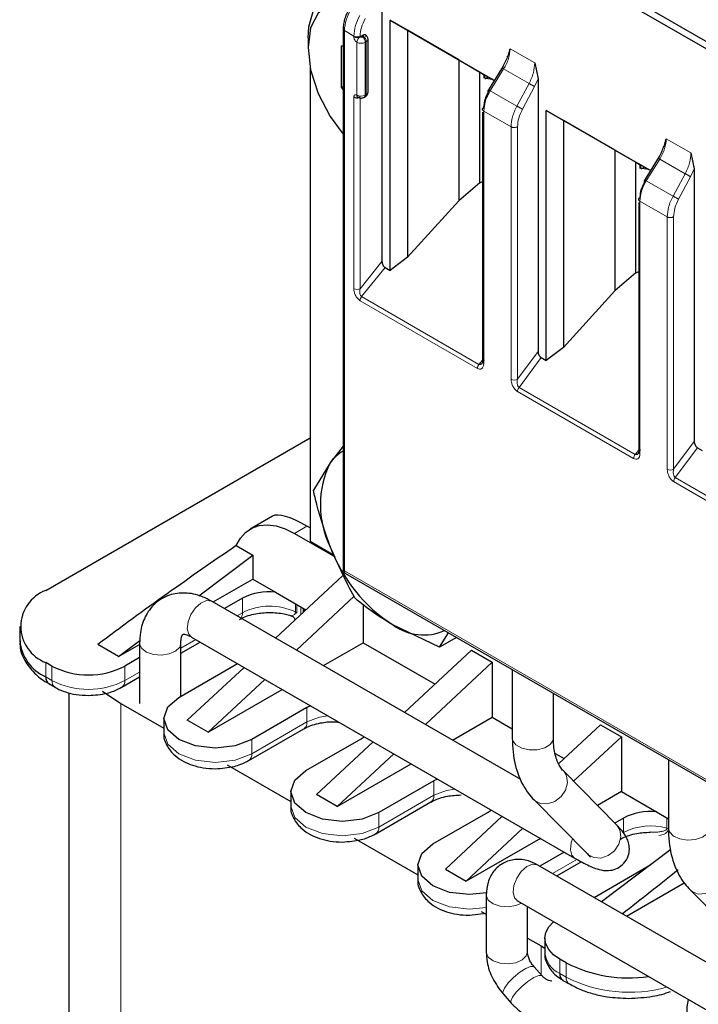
# Model space of a CAD drawing. Header units: millimetres. Extents: x 5 to 418, y 2 to 292.
# Tile 18 of 30: x 240 to 259, y 118 to 145. Entities that reach past the tile are written whole.
import ezdxf

# ---------------------------------------------------------------- set-up
doc = ezdxf.new("R2010")
doc.units = ezdxf.units.MM

msp = doc.modelspace()

# ---------------------------------------------------------------- linework, layer by layer
at = {"color": 7, "linetype": 'Continuous', "lineweight": 25}
for p, q in [((249.33, 150.017), (262.058, 142.67)), ((262.18, 142.398), (249.622, 149.648)), ((249.962, 146.009), (249.962, 138.58)), ((250.181, 145.14), (253.016, 143.503)), ((250.181, 138.341), (250.181, 145.14)), ((250.652, 144.868), (250.181, 145.14)), ((248.908, 144.908), (248.908, 130.219)), ((252.048, 144.061), (250.652, 144.868)), ((250.652, 144.868), (250.652, 138.697)), ((247.953, 144.663), (247.953, 144.402)), ((249.452, 144.737), (249.368, 144.688)), ((249.584, 143.186), (249.584, 144.623)), ((248.858, 144.445), (248.908, 144.45)), ((248.858, 144.445), (248.858, 143.314)), ((253.389, 144.161), (253.445, 144.368)), ((252.048, 144.061), (252.622, 143.73)), ((252.048, 144.061), (252.048, 140.23)), ((248.01, 143.859), (248.01, 130.978)), ((253.255, 143.89), (252.831, 143.205)), ((254.115, 143.982), (254.204, 143.55)), ((252.622, 143.73), (252.741, 143.661)), ((252.622, 140.723), (252.622, 143.73)), ((252.639, 143.72), (252.741, 143.661)), ((253.016, 143.503), (252.68, 143.697)), ((252.741, 143.564), (252.741, 143.661)), ((252.748, 143.658), (252.748, 143.568)), ((252.754, 143.557), (252.777, 143.558)), ((252.777, 143.558), (252.848, 143.599)), ((252.969, 143.53), (252.777, 143.558)), ((254.204, 143.55), (254.204, 136.134)), ((248.908, 143.342), (248.858, 143.314)), ((248.858, 143.314), (248.908, 143.252)), ((249.484, 143.049), (249.512, 143.066)), ((254.424, 142.69), (257.258, 141.054)), ((254.424, 135.891), (254.424, 142.69)), ((254.894, 142.419), (254.424, 142.69)), ((252.695, 142.64), (252.695, 135.854)), ((256.291, 141.612), (254.894, 142.419)), ((254.894, 142.419), (254.894, 136.248)), ((257.631, 141.712), (257.688, 141.919)), ((256.291, 141.612), (256.865, 141.281)), ((256.291, 141.612), (256.291, 137.781)), ((257.498, 141.441), (257.074, 140.756)), ((258.357, 141.533), (258.447, 141.101)), ((256.865, 141.281), (256.983, 141.212)), ((256.865, 138.274), (256.865, 141.281)), ((257.258, 141.054), (256.922, 141.248)), ((256.983, 141.114), (256.983, 141.212)), ((256.99, 141.208), (256.99, 141.118)), ((256.997, 141.107), (257.02, 141.109)), ((257.02, 141.109), (257.091, 141.15)), ((257.211, 141.081), (257.02, 141.109)), ((258.447, 141.101), (258.447, 133.685)), ((252.622, 140.723), (252.048, 140.23)), ((252.622, 140.723), (252.695, 140.756)), ((250.652, 138.697), (252.048, 140.23)), ((256.938, 140.19), (256.938, 133.405)), ((250.652, 138.697), (250.181, 138.341)), ((250.046, 138.418), (250.181, 138.341)), ((256.865, 138.274), (256.291, 137.781)), ((256.865, 138.274), (256.938, 138.306)), ((254.894, 136.248), (256.291, 137.781)), ((254.894, 136.248), (254.424, 135.891)), ((254.291, 135.968), (254.424, 135.891)), ((240.826, 129.638), (248.01, 133.786)), ((248.908, 133.561), (248.558, 133.111)), ((258.534, 133.518), (258.666, 133.442)), ((248.558, 133.111), (248.098, 132.362)), ((246.992, 131.66), (246.385, 131.309)), ((247.585, 131.19), (248.689, 130.553)), ((248.01, 131.337), (247.924, 131.386)), ((248.01, 130.978), (248.667, 130.598)), ((246.004, 130.857), (246.454, 130.597)), ((244.988, 129.49), (246.454, 130.597)), ((246.454, 130.597), (246.454, 129.949)), ((245.374, 129.325), (246.454, 129.949)), ((246.454, 129.949), (247.067, 129.595)), ((248.887, 130.037), (247.071, 128.345)), ((248.976, 130.097), (261.535, 122.847)), ((247.067, 129.595), (247.898, 129.115)), ((253.734, 124.499), (245.348, 129.34)), ((246.171, 129.426), (245.685, 129.145)), ((249.211, 129.485), (247.637, 128.019)), ((249.452, 129.253), (249.452, 128.218)), ((240.123, 128.659), (240.123, 128.267)), ((251.527, 128.096), (250.273, 128.692)), ((242.806, 127.842), (243.383, 128.278)), ((244.497, 127.932), (245.022, 128.235)), ((244.788, 128.37), (255.197, 122.361)), ((251.527, 128.096), (251.767, 128.486)), ((251.985, 128.36), (251.527, 128.096)), ((242.806, 127.842), (242.24, 128.169)), ((242.806, 127.842), (243.377, 128.172)), ((243.377, 128.202), (243.377, 126.568)), ((243.377, 128.202), (243.378, 128.182)), ((244.497, 126.761), (244.497, 128.202)), ((248.372, 127.594), (249.452, 128.218)), ((249.452, 128.218), (251.405, 127.091)), ((252.394, 128.012), (250.578, 126.321)), ((252.394, 128.012), (252.96, 127.685)), ((243.377, 127.813), (242.975, 127.581)), ((240.995, 127.581), (240.826, 127.679)), ((244.446, 126.732), (246.036, 127.65)), ((246.214, 127.547), (244.672, 126.111)), ((251.144, 125.994), (252.96, 127.685)), ((252.96, 127.685), (252.96, 126.193)), ((253.503, 127.484), (253.503, 125.623)), ((242.892, 127.006), (243.377, 127.286)), ((246.779, 127.221), (245.238, 125.785)), ((240.909, 127.104), (241.078, 127.006)), ((242.37, 126.901), (242.862, 126.568)), ((245.238, 125.785), (247.252, 126.948)), ((241.456, 126.857), (241.456, 98.871)), ((254.623, 125.623), (254.623, 126.837)), ((242.862, 126.568), (244.036, 125.891)), ((247.925, 126.454), (246.426, 125.589)), ((248.021, 126.503), (247.925, 126.454)), ((244.036, 126.16), (244.036, 125.768)), ((245.238, 125.785), (244.672, 126.111)), ((251.88, 125.57), (252.96, 126.193)), ((252.96, 126.193), (253.503, 125.88)), ((246.343, 125.014), (247.842, 125.879)), ((254.768, 124.932), (255.901, 125.987)), ((255.901, 125.987), (256.467, 125.661)), ((247.897, 124.74), (249.396, 125.605)), ((249.396, 125.605), (249.481, 125.661)), ((255.168, 124.451), (256.467, 125.661)), ((256.467, 125.661), (256.467, 124.168)), ((249.721, 125.522), (248.18, 124.087)), ((248.745, 123.76), (250.287, 125.196)), ((254.672, 125.204), (254.912, 125.066)), ((257.745, 125.035), (257.745, 123.174)), ((245.76, 124.896), (247.487, 123.899)), ((248.745, 123.76), (250.759, 124.923)), ((251.472, 124.511), (251.376, 124.462)), ((256.343, 123.26), (254.893, 124.73)), ((254.9, 124.723), (254.893, 124.73)), ((251.376, 124.462), (249.877, 123.597)), ((247.487, 124.168), (247.487, 123.776)), ((248.745, 123.76), (248.18, 124.087)), ((256.467, 124.168), (255.817, 123.793)), ((256.467, 124.168), (257.419, 123.619)), ((249.794, 123.022), (251.293, 123.887)), ((254.095, 123.944), (255.545, 122.474)), ((251.347, 122.748), (252.847, 123.613)), ((251.687, 122.062), (253.228, 123.498)), ((252.847, 123.613), (252.932, 123.669)), ((256.523, 123.45), (256.289, 123.315)), ((257.419, 123.619), (257.745, 123.43)), ((252.253, 121.735), (253.794, 123.171)), ((249.211, 122.904), (250.937, 121.907)), ((254.267, 122.898), (252.253, 121.735)), ((254.917, 122.523), (254.255, 122.141)), ((257.815, 122.594), (255.932, 121.172)), ((250.937, 122.176), (250.937, 121.784)), ((267.205, 114.665), (254.201, 122.172)), ((254.712, 121.877), (255.378, 122.261)), ((255.726, 121.291), (257.273, 122.184)), ((251.687, 122.062), (252.253, 121.735)), ((256.603, 120.785), (258.175, 121.693)), ((252.796, 121.36), (252.796, 119.809)), ((258.338, 121.495), (259.788, 120.025)), ((253.641, 121.202), (266.992, 113.495)), ((253.916, 119.809), (253.916, 121.043)), ((252.337, 120.807), (252.796, 120.864)), ((252.661, 120.912), (252.796, 120.834)), ((253.916, 120.187), (254.289, 119.972)), ((254.289, 119.972), (254.388, 119.916)), ((254.388, 120.184), (254.388, 119.792)), ((254.314, 119.157), (254.095, 119.407)), ((254.968, 119.515), (254.798, 119.613)), ((254.881, 119.038), (255.051, 118.94)), ((253.253, 118.668), (253.473, 118.418))]:
    msp.add_line(p, q, dxfattribs=at)
at = {"color": 7, "linetype": 'Continuous', "lineweight": 18}
for p, q in [((248.943, 130.17), (248.943, 144.859)), ((249.198, 144.712), (248.943, 144.859)), ((249.198, 144.688), (249.198, 144.712)), ((249.368, 144.688), (249.368, 144.712)), ((249.452, 144.705), (249.424, 144.688)), ((249.283, 143.104), (249.283, 144.541)), ((249.537, 144.558), (249.509, 144.541)), ((249.509, 143.104), (249.509, 144.541)), ((249.537, 143.12), (249.537, 144.558)), ((253.445, 144.368), (254.115, 143.982)), ((252.904, 143.225), (253.269, 143.817)), ((253.959, 143.419), (253.269, 143.817)), ((254.204, 143.55), (254.108, 143.338)), ((253.63, 142.806), (252.904, 143.225)), ((253.959, 143.419), (253.63, 142.806)), ((254.108, 143.338), (253.779, 142.725)), ((249.198, 137.842), (249.198, 143.055)), ((249.368, 137.842), (249.368, 143.03)), ((249.509, 143.104), (249.537, 143.12)), ((252.731, 142.672), (252.731, 135.808)), ((253.471, 142.244), (252.731, 142.672)), ((253.471, 135.38), (253.471, 142.244)), ((253.646, 135.383), (253.646, 142.247)), ((257.688, 141.919), (258.357, 141.533)), ((257.146, 140.776), (257.512, 141.368)), ((258.202, 140.969), (257.512, 141.368)), ((258.447, 141.101), (258.351, 140.888)), ((258.202, 140.969), (257.872, 140.357)), ((258.351, 140.888), (258.022, 140.276)), ((257.872, 140.357), (257.146, 140.776)), ((256.973, 140.223), (256.973, 133.359)), ((257.714, 139.795), (256.973, 140.223)), ((257.714, 132.931), (257.714, 139.795)), ((257.888, 132.934), (257.888, 139.798)), ((249.368, 137.842), (249.962, 138.58)), ((250.046, 138.418), (249.41, 137.627)), ((252.599, 135.786), (249.41, 137.627)), ((252.556, 135.676), (249.368, 137.517)), ((253.646, 135.383), (254.204, 136.134)), ((252.689, 135.89), (252.599, 135.786)), ((253.688, 135.157), (254.291, 135.968)), ((256.799, 133.227), (253.646, 135.047)), ((256.841, 133.337), (253.688, 135.157)), ((257.888, 132.934), (258.447, 133.685)), ((256.932, 133.441), (256.841, 133.337)), ((257.931, 132.708), (258.534, 133.518)), ((261.077, 130.757), (257.889, 132.598)), ((261.12, 130.867), (257.931, 132.708)), ((247.585, 131.19), (247.924, 131.386)), ((248.943, 130.17), (261.501, 122.92)), ((246.171, 129.034), (246.171, 129.426)), ((246.171, 129.034), (246.025, 128.949)), ((247.614, 129.05), (247.614, 129.279)), ((247.651, 129.257), (247.651, 129.019)), ((247.76, 128.987), (247.76, 129.195)), ((247.818, 129.161), (247.818, 129.041)), ((247.847, 129.145), (247.847, 129.068)), ((244.905, 128.303), (244.497, 128.067)), ((240.826, 127.287), (240.826, 127.679)), ((240.995, 127.189), (240.995, 127.581)), ((242.975, 127.189), (242.975, 127.581)), ((240.826, 127.287), (240.995, 127.189)), ((243.377, 127.421), (242.975, 127.189)), ((242.862, 126.568), (242.862, 96.912)), ((247.925, 126.454), (247.925, 126.062)), ((247.925, 126.062), (246.426, 125.197)), ((246.426, 125.197), (246.426, 125.589)), ((251.376, 124.462), (251.376, 124.07)), ((251.376, 124.07), (249.877, 123.205)), ((249.877, 123.205), (249.877, 123.597)), ((256.523, 123.45), (256.523, 123.058)), ((257.704, 123.176), (257.704, 123.454)), ((255.258, 122.327), (254.595, 121.945)), ((254.289, 119.972), (254.289, 119.186)), ((254.798, 119.221), (254.798, 119.613)), ((254.968, 119.123), (254.968, 119.515)), ((254.798, 119.221), (254.968, 119.123))]:
    msp.add_line(p, q, dxfattribs=at)
at = {"color": 7, "linetype": 'Continuous', "lineweight": 25, "flags": 128}
for points in [[(247.953, 144.663), (247.972, 144.964), (248.117, 145.479), (248.397, 145.85), (248.791, 146.047), (249.27, 146.057), (249.404, 146.029)], [(249.172, 145.627), (248.978, 145.652), (248.559, 145.583), (248.232, 145.336), (248.024, 144.931), (247.953, 144.402), (248.024, 143.79), (248.232, 143.146), (248.559, 142.522), (248.908, 142.048)], [(246.004, 130.857), (246.114, 131.058), (246.257, 131.218), (246.429, 131.333), (246.628, 131.401), (246.848, 131.421), (247.084, 131.392), (247.331, 131.315), (247.585, 131.19)], [(246.426, 125.589), (245.972, 125.414), (245.436, 125.352), (244.9, 125.414), (244.446, 125.589), (244.143, 125.851), (244.036, 126.16), (244.143, 126.47), (244.446, 126.732)], [(249.877, 123.597), (249.422, 123.422), (248.887, 123.36), (248.351, 123.422), (247.897, 123.597), (247.593, 123.859), (247.487, 124.168), (247.593, 124.478), (247.897, 124.74)], [(252.807, 121.415), (252.337, 121.368), (251.802, 121.43), (251.347, 121.605), (251.044, 121.867), (250.937, 122.176), (251.044, 122.486), (251.347, 122.748)], [(254.798, 119.613), (254.624, 119.735), (254.495, 119.875), (254.415, 120.027), (254.388, 120.184), (254.415, 120.342), (254.495, 120.494), (254.624, 120.633), (254.625, 120.634)]]:
    msp.add_lwpolyline(points, dxfattribs=at)
at = {"color": 7, "linetype": 'Continuous', "lineweight": 18, "flags": 128}
for points in [[(245.348, 129.34), (245.331, 129.349), (245.197, 129.362), (245.044, 129.297), (244.895, 129.166), (244.772, 128.987)], [(244.772, 128.987), (244.694, 128.788), (244.673, 128.599), (244.712, 128.449), (244.788, 128.37)], [(243.378, 128.182), (243.434, 128.06), (243.566, 127.959), (243.755, 127.896), (243.971, 127.879), (244.182, 127.911), (244.356, 127.987), (244.466, 128.096), (244.497, 128.202)], [(248.494, 126.231), (248.262, 126.193), (247.925, 126.062)], [(244.036, 125.768), (244.143, 125.459), (244.446, 125.197), (244.9, 125.022), (245.436, 124.96), (245.972, 125.022), (246.426, 125.197)], [(253.503, 125.623), (253.516, 125.553), (253.604, 125.437), (253.762, 125.35), (253.966, 125.304), (254.184, 125.307), (254.384, 125.358), (254.535, 125.449), (254.614, 125.567), (254.623, 125.623)], [(254.095, 123.944), (254.11, 123.93), (254.267, 123.845), (254.459, 123.835), (254.656, 123.901), (254.829, 124.034), (254.95, 124.212), (255.002, 124.41), (254.977, 124.597), (254.9, 124.723)], [(251.945, 124.238), (251.713, 124.2), (251.376, 124.07)], [(247.487, 123.776), (247.593, 123.467), (247.897, 123.205), (248.351, 123.03), (248.887, 122.968), (249.422, 123.03), (249.877, 123.205)], [(255.545, 122.474), (255.56, 122.46), (255.717, 122.375), (255.909, 122.364), (256.106, 122.431), (256.278, 122.563), (256.4, 122.742), (256.452, 122.94), (256.427, 123.127), (256.343, 123.26)], [(257.745, 123.174), (257.774, 123.072), (257.882, 122.962), (258.054, 122.885), (258.264, 122.851), (258.481, 122.867), (258.671, 122.929), (258.806, 123.028), (258.864, 123.15), (258.865, 123.174)], [(255.138, 122.887), (255.103, 122.779), (255.082, 122.59), (255.121, 122.44), (255.197, 122.361)], [(254.201, 122.172), (254.184, 122.181), (254.051, 122.194), (253.898, 122.129), (253.748, 121.998), (253.625, 121.819), (253.547, 121.62), (253.526, 121.431), (253.565, 121.281), (253.641, 121.202)], [(258.338, 121.495), (258.388, 121.452), (258.557, 121.385), (258.753, 121.395), (258.947, 121.48), (259.108, 121.627), (259.213, 121.813), (259.246, 122.011), (259.201, 122.19), (259.143, 122.273)], [(250.937, 121.784), (251.044, 121.475), (251.347, 121.213), (251.802, 121.038), (252.337, 120.976), (252.796, 121.021)], [(252.796, 121.36), (252.797, 121.341), (252.852, 121.219), (252.984, 121.118), (253.173, 121.054), (253.389, 121.037), (253.601, 121.069), (253.757, 121.135)], [(252.796, 119.809), (252.797, 119.79), (252.852, 119.668), (252.984, 119.567), (253.173, 119.503), (253.389, 119.486), (253.601, 119.518), (253.775, 119.595), (253.885, 119.703), (253.916, 119.809)], [(253.253, 118.668), (253.243, 118.72), (253.289, 118.828), (253.394, 118.968), (253.541, 119.119), (253.708, 119.257), (253.871, 119.362), (254.003, 119.418), (254.085, 119.415), (254.095, 119.407)], [(253.473, 118.418), (253.463, 118.47), (253.509, 118.578), (253.613, 118.718), (253.76, 118.869), (253.928, 119.007), (254.09, 119.112), (254.222, 119.168), (254.305, 119.165), (254.315, 119.157)]]:
    msp.add_lwpolyline(points, dxfattribs=at)
at = {"color": 7, "linetype": 'Continuous', "lineweight": 18}
for centre, radius, start, end in [((250.097, 144.819), 1.154, 148.8563, 178.0435), ((250.351, 144.672), 1.154, 148.8563, 178.0435), ((248.965, 144.912), 0.0575, 183.8641, 247.2804), ((249.283, 144.875), 0.184, 242.6097, 297.3903), ((249.283, 144.852), 0.184, 242.6097, 297.3903), ((249.467, 144.533), 0.184, 122.6055, 177.3945), ((249.325, 144.533), 0.184, 2.6055, 57.3945), ((249.353, 144.549), 0.184, 2.6055, 57.3945), ((249.508, 144.628), 0.0766, 292.7227, 356.1069), ((249.396, 144.76), 0.246, 242.6097, 297.3903), ((249.396, 143.323), 0.246, 242.6097, 297.3903), ((249.448, 143.098), 0.0608, 307.0336, 5.503), ((249.477, 143.115), 0.0604, 305.698, 5.6204), ((249.504, 143.194), 0.0805, 294.3747, 354.3052), ((249.283, 138.005), 0.184, 242.6097, 297.3903), ((249.552, 137.509), 0.184, 140.2272, 177.3607), ((252.74, 135.668), 0.184, 140.2279, 177.3607), ((253.556, 135.542), 0.183, 242.4446, 299.2876), ((256.983, 133.219), 0.184, 140.2279, 177.3607), ((257.799, 133.093), 0.183, 242.4446, 299.2876), ((248.968, 130.225), 0.0604, 185.6948, 245.6253), ((249.019, 130.16), 0.0767, 172.7442, 235.9436), ((245.933, 129.022), 0.238, 325.7597, 2.8073), ((246.908, 127.606), 1.607, 63.9636, 117.2935), ((247.562, 128.947), 0.115, 38.7759, 63.1373), ((241.191, 127.167), 0.196, 173.6328, 235.7384), ((241.985, 129.1), 2.152, 242.6097, 297.3903), ((242.785, 127.165), 0.191, 303.6263, 7.2989), ((247.723, 126.043), 0.203, 307.2583, 5.4831), ((246.231, 125.175), 0.196, 304.2117, 6.3717), ((251.174, 124.051), 0.203, 307.2583, 5.4831), ((249.681, 123.183), 0.196, 304.2117, 6.3717), ((257.264, 121.61), 1.627, 74.3355, 117.0986), ((257.654, 122.99), 0.192, 61.5172, 75.1192), ((255.089, 119.862), 0.704, 185.6948, 245.6253), ((255.163, 119.101), 0.196, 173.6037, 236.0602), ((256.681, 122.496), 3.783, 243.0715, 285.7391)]:
    msp.add_arc(centre, radius, start, end, dxfattribs=at)
at = {"color": 7, "linetype": 'Continuous', "lineweight": 25}
for centre, radius, start, end in [((249.361, 132.561), 0.974, 117.7201, 145.5694), ((250.844, 131.968), 2.556, 153.4364, 206.5636), ((252.59, 132.311), 4.297, 200.2271, 237.362), ((241.198, 128.659), 1.048, 110.7834, 249.2166), ((246.896, 128.04), 1.564, 83.7249, 117.6019), ((251.095, 129.849), 1.42, 234.5888, 293.4907), ((241.324, 128.386), 1.207, 185.6948, 245.6253), ((241.985, 129.492), 2.152, 242.6097, 297.3903), ((241.022, 127.265), 0.197, 173.7012, 234.9867), ((257.248, 122.064), 1.564, 83.7249, 117.6019), ((256.658, 122.784), 3.68, 242.6595, 278.5426), ((254.994, 119.199), 0.197, 173.7012, 234.9867), ((259.303, 118.22), 1.06, 163.5636, 249.2634)]:
    msp.add_arc(centre, radius, start, end, dxfattribs=at)
for centre, major_axis, ratio, start_param, end_param in [((248.838, 129.954), (1.885, -1.674), 0.241577, 2.276173, 3.06149), ((243.568, 126.912), (11.109, 8.26), 0.130147, 1.254311, 1.59364), ((253.753, 121.033), (11.109, 8.26), 0.130147, 4.863841, 5.007115)]:
    msp.add_ellipse(centre, major_axis=major_axis, ratio=ratio, start_param=start_param, end_param=end_param, dxfattribs=at)
for points, knots in [([(249.065, 145.441), (249.042, 145.397), (248.995, 145.31), (248.946, 145.172), (248.914, 145.035), (248.91, 144.95), (248.908, 144.908)], [0, 0, 0, 0, 0.248965, 0.498629, 0.748979, 1, 1, 1, 1]), ([(249.537, 144.688), (249.536, 144.7), (249.534, 144.725), (249.514, 144.745), (249.486, 144.753), (249.464, 144.742), (249.452, 144.737)], [0, 0, 0, 0, 0.2491269, 0.4998627, 0.7491349, 1, 1, 1, 1]), ([(249.584, 144.623), (249.583, 144.635), (249.581, 144.66), (249.565, 144.694), (249.542, 144.723), (249.522, 144.737), (249.512, 144.743)], [0, 0, 0, 0, 0.262538, 0.521764, 0.769596, 1, 1, 1, 1]), ([(253.37, 144.165), (253.368, 144.156), (253.354, 144.098), (253.308, 143.988), (253.254, 143.893), (253.227, 143.845)], [0, 0, 0, 0, 0.088528, 0.54288, 1, 1, 1, 1]), ([(252.68, 143.697), (252.673, 143.701), (252.66, 143.708), (252.646, 143.716), (252.639, 143.721), (252.639, 143.72), (252.639, 143.72)], [0, 0, 0, 0, 0.258577, 0.499428, 0.74058, 1, 1, 1, 1]), ([(252.735, 142.773), (252.742, 142.85), (252.756, 143.004), (252.841, 143.163), (252.883, 143.242)], [0, 0, 0, 0, 0.5004549, 1, 1, 1, 1]), ([(249.308, 143.049), (249.322, 143.042), (249.353, 143.028), (249.409, 143.024), (249.454, 143.034), (249.478, 143.046), (249.484, 143.049)], [0, 0, 0, 0, 0.262733, 0.563413, 0.884091, 1, 1, 1, 1]), ([(249.512, 143.066), (249.522, 143.072), (249.542, 143.085), (249.565, 143.115), (249.581, 143.149), (249.583, 143.174), (249.584, 143.186)], [0, 0, 0, 0, 0.230404, 0.478236, 0.737462, 1, 1, 1, 1]), ([(257.612, 141.716), (257.61, 141.707), (257.597, 141.649), (257.551, 141.539), (257.497, 141.444), (257.47, 141.396)], [0, 0, 0, 0, 0.088528, 0.54288, 1, 1, 1, 1]), ([(256.978, 140.323), (256.985, 140.401), (256.999, 140.555), (257.084, 140.714), (257.126, 140.793)], [0, 0, 0, 0, 0.500455, 1, 1, 1, 1]), ([(249.962, 138.58), (249.963, 138.566), (249.965, 138.536), (249.981, 138.496), (249.997, 138.466), (250.012, 138.446), (250.029, 138.43), (250.04, 138.422), (250.046, 138.418)], [0, 0, 0, 0, 0.254973, 0.507788, 0.636302, 0.756803, 0.875791, 1, 1, 1, 1]), ([(254.204, 136.134), (254.205, 136.119), (254.208, 136.089), (254.224, 136.047), (254.241, 136.017), (254.256, 135.996), (254.273, 135.979), (254.285, 135.972), (254.291, 135.968)], [0, 0, 0, 0, 0.253897, 0.507643, 0.636782, 0.757539, 0.876362, 1, 1, 1, 1]), ([(252.735, 135.908), (252.726, 135.882), (252.711, 135.84), (252.678, 135.802), (252.654, 135.786), (252.634, 135.78), (252.616, 135.779), (252.604, 135.784), (252.599, 135.786)], [0, 0, 0, 0, 0.366306, 0.58827, 0.70841, 0.815591, 0.911855, 1, 1, 1, 1]), ([(258.447, 133.685), (258.448, 133.67), (258.45, 133.64), (258.467, 133.598), (258.484, 133.567), (258.499, 133.547), (258.516, 133.53), (258.528, 133.522), (258.534, 133.518)], [0, 0, 0, 0, 0.253897, 0.507643, 0.636782, 0.757539, 0.876362, 1, 1, 1, 1]), ([(256.978, 133.459), (256.969, 133.433), (256.954, 133.391), (256.921, 133.353), (256.897, 133.337), (256.877, 133.331), (256.858, 133.33), (256.847, 133.334), (256.841, 133.337)], [0, 0, 0, 0, 0.366306, 0.58827, 0.70841, 0.815591, 0.911855, 1, 1, 1, 1]), ([(248.558, 130.825), (248.426, 131.205), (248.251, 131.709), (248.128, 132.233), (248.098, 132.362)], [0, 0, 0, 0, 0.754038, 1, 1, 1, 1]), ([(249.241, 129.416), (249.233, 129.43), (248.976, 129.876), (248.764, 130.358), (248.558, 130.825)], [0, 0, 0, 0, 0.031118, 1, 1, 1, 1]), ([(248.908, 130.219), (248.909, 130.208), (248.911, 130.184), (248.925, 130.149), (248.946, 130.118), (248.966, 130.104), (248.976, 130.097)], [0, 0, 0, 0, 0.230401, 0.478232, 0.737459, 1, 1, 1, 1]), ([(245.348, 129.34), (245.256, 129.388), (245.018, 129.511), (244.621, 129.593), (244.165, 129.534), (243.773, 129.3), (243.509, 128.93), (243.392, 128.554), (243.381, 128.3), (243.377, 128.202)], [0, 0, 0, 0, 0.104481, 0.269033, 0.422433, 0.589361, 0.74481, 0.900841, 1, 1, 1, 1]), ([(250.273, 128.692), (250.087, 128.805), (249.715, 129.033), (249.399, 129.288), (249.241, 129.416)], [0, 0, 0, 0, 0.497781, 1, 1, 1, 1]), ([(246.095, 128.85), (246.114, 128.862), (246.174, 128.901), (246.326, 128.958), (246.574, 129.024), (246.78, 129.034), (246.907, 129.041)], [0, 0, 0, 0, 0.107242, 0.347861, 0.597485, 1, 1, 1, 1]), ([(246.907, 129.041), (247.042, 129.033), (247.229, 129.022), (247.423, 128.977), (247.481, 128.954), (247.499, 128.947)], [0, 0, 0, 0, 0.641888, 0.892968, 1, 1, 1, 1]), ([(247.494, 128.952), (247.51, 128.945), (247.541, 128.932), (247.576, 128.895), (247.595, 128.861), (247.598, 128.841), (247.599, 128.837)], [0, 0, 0, 0, 0.3025622, 0.6184232, 0.9320989, 1, 1, 1, 1]), ([(240.136, 128.273), (240.132, 128.243), (240.107, 128.059), (240.234, 127.738), (240.497, 127.397), (240.736, 127.194), (240.891, 127.118), (240.913, 127.108)], [0, 0, 0, 0, 0.064429, 0.394388, 0.689677, 0.955424, 1, 1, 1, 1]), ([(244.497, 128.202), (244.499, 128.246), (244.504, 128.361), (244.546, 128.447), (244.546, 128.446), (244.547, 128.445)], [0, 0, 0, 0, 0.261127, 0.68148, 1, 1, 1, 1]), ([(244.559, 128.449), (244.557, 128.45), (244.553, 128.452), (244.663, 128.437), (244.758, 128.386), (244.788, 128.37)], [0, 0, 0, 0, 0.374389, 0.797827, 1, 1, 1, 1]), ([(241.082, 127.01), (241.098, 126.999), (241.179, 126.942), (241.372, 126.873), (241.659, 126.797), (241.874, 126.788), (241.985, 126.783)], [0, 0, 0, 0, 0.065984, 0.343242, 0.662363, 1, 1, 1, 1]), ([(241.985, 126.783), (242.16, 126.795), (242.4, 126.812), (242.699, 126.906), (242.82, 126.972), (242.889, 127.01)], [0, 0, 0, 0, 0.531307, 0.734492, 1, 1, 1, 1]), ([(247.849, 125.878), (247.867, 125.89), (247.927, 125.929), (248.08, 125.987), (248.327, 126.048), (248.583, 126.082), (248.752, 126.061), (248.797, 126.056)], [0, 0, 0, 0, 0.093479, 0.303, 0.520362, 0.870855, 1, 1, 1, 1]), ([(244.039, 125.769), (244.038, 125.765), (244.014, 125.649), (244.109, 125.409), (244.306, 125.154), (244.56, 124.987), (244.821, 124.878), (245.11, 124.806), (245.325, 124.796), (245.436, 124.791)], [0, 0, 0, 0, 0.00721, 0.201927, 0.40302, 0.560586, 0.691023, 0.841156, 1, 1, 1, 1]), ([(253.503, 125.623), (253.507, 125.496), (253.519, 125.13), (253.649, 124.608), (253.874, 124.187), (254.045, 123.999), (254.095, 123.944)], [0, 0, 0, 0, 0.192969, 0.557069, 0.869498, 1, 1, 1, 1]), ([(254.893, 124.73), (254.865, 124.762), (254.785, 124.853), (254.674, 125.101), (254.625, 125.407), (254.623, 125.594), (254.623, 125.623)], [0, 0, 0, 0, 0.196106, 0.568171, 0.933367, 1, 1, 1, 1]), ([(245.436, 124.791), (245.61, 124.803), (245.851, 124.82), (246.149, 124.914), (246.271, 124.98), (246.339, 125.017)], [0, 0, 0, 0, 0.531486, 0.734739, 1, 1, 1, 1]), ([(251.3, 123.886), (251.318, 123.898), (251.378, 123.937), (251.531, 123.994), (251.778, 124.06), (251.984, 124.071), (252.111, 124.077)], [0, 0, 0, 0, 0.107342, 0.347934, 0.59753, 1, 1, 1, 1]), ([(247.489, 123.777), (247.488, 123.772), (247.465, 123.657), (247.56, 123.417), (247.757, 123.162), (248.01, 122.995), (248.271, 122.886), (248.561, 122.814), (248.776, 122.804), (248.887, 122.799)], [0, 0, 0, 0, 0.00721, 0.201927, 0.40302, 0.560586, 0.691023, 0.841156, 1, 1, 1, 1]), ([(255.197, 122.361), (255.267, 122.322), (255.478, 122.203), (255.72, 122.092), (255.945, 122.025), (256.161, 122.016), (256.372, 122.078), (256.55, 122.216), (256.662, 122.409), (256.694, 122.608), (256.669, 122.781), (256.608, 122.929), (256.509, 123.083), (256.408, 123.19), (256.343, 123.26)], [0, 0, 0, 0, 0.083661, 0.254745, 0.356603, 0.429128, 0.493512, 0.560863, 0.628577, 0.688978, 0.742952, 0.798121, 0.868971, 1, 1, 1, 1]), ([(257.745, 123.174), (257.75, 123.047), (257.761, 122.68), (257.892, 122.159), (258.117, 121.738), (258.288, 121.55), (258.338, 121.495)], [0, 0, 0, 0, 0.192942, 0.55699, 0.86937, 1, 1, 1, 1]), ([(248.887, 122.799), (249.061, 122.811), (249.302, 122.828), (249.6, 122.922), (249.721, 122.988), (249.79, 123.025)], [0, 0, 0, 0, 0.531486, 0.734739, 1, 1, 1, 1]), ([(256.447, 122.873), (256.466, 122.886), (256.526, 122.925), (256.678, 122.982), (256.926, 123.048), (257.132, 123.058), (257.259, 123.065)], [0, 0, 0, 0, 0.107342, 0.347934, 0.59753, 1, 1, 1, 1]), ([(255.545, 122.474), (255.572, 122.445), (255.616, 122.397), (255.62, 122.391), (255.622, 122.389)], [0, 0, 0, 0, 0.618845, 1, 1, 1, 1]), ([(254.201, 122.172), (254.117, 122.214), (253.921, 122.311), (253.589, 122.343), (253.244, 122.242), (252.983, 122.014), (252.823, 121.706), (252.805, 121.478), (252.796, 121.36)], [0, 0, 0, 0, 0.1393279, 0.322172, 0.4887959, 0.6641894, 0.8250409, 1, 1, 1, 1]), ([(250.94, 121.785), (250.939, 121.78), (250.915, 121.665), (251.011, 121.425), (251.208, 121.17), (251.461, 121.003), (251.722, 120.894), (252.012, 120.822), (252.227, 120.812), (252.337, 120.807)], [0, 0, 0, 0, 0.0072097, 0.2019274, 0.4030198, 0.5605857, 0.6910235, 0.8411563, 1, 1, 1, 1]), ([(253.627, 121.209), (253.627, 121.209), (253.621, 121.21), (253.631, 121.206), (253.641, 121.202)], [0, 0, 0, 0, 0.015778, 1, 1, 1, 1]), ([(252.796, 119.809), (252.801, 119.719), (252.816, 119.478), (252.955, 119.068), (253.153, 118.803), (253.253, 118.668)], [0, 0, 0, 0, 0.225977, 0.606234, 1, 1, 1, 1]), ([(254.095, 119.407), (254.072, 119.435), (254.026, 119.492), (253.969, 119.599), (253.932, 119.697), (253.917, 119.772), (253.916, 119.798), (253.916, 119.809)], [0, 0, 0, 0, 0.215874, 0.437968, 0.663928, 0.851848, 1, 1, 1, 1]), ([(254.391, 119.793), (254.39, 119.788), (254.366, 119.673), (254.463, 119.435), (254.643, 119.188), (254.818, 119.082), (254.885, 119.041)], [0, 0, 0, 0, 0.013615, 0.381324, 0.761071, 1, 1, 1, 1]), ([(254.575, 119.014), (254.573, 119.014), (254.551, 119.015), (254.492, 119.033), (254.414, 119.071), (254.352, 119.117), (254.325, 119.146), (254.314, 119.157)], [0, 0, 0, 0, 0.021945, 0.29388, 0.563402, 0.834884, 1, 1, 1, 1]), ([(255.055, 118.943), (255.161, 118.886), (255.362, 118.776), (255.714, 118.665), (256.141, 118.57), (256.467, 118.556), (256.665, 118.548)], [0, 0, 0, 0, 0.233176, 0.447139, 0.664866, 1, 1, 1, 1]), ([(256.665, 118.548), (256.885, 118.559), (257.193, 118.574), (257.572, 118.653), (257.728, 118.707), (257.806, 118.735)], [0, 0, 0, 0, 0.552402, 0.774125, 1, 1, 1, 1]), ([(253.473, 118.418), (253.542, 118.348), (253.728, 118.16), (254.125, 117.95), (254.609, 117.863), (254.996, 117.922), (255.187, 118.019), (255.248, 118.05)], [0, 0, 0, 0, 0.151006, 0.40103, 0.658465, 0.891096, 1, 1, 1, 1])]:
    msp.add_open_spline(points, degree=3, knots=knots, dxfattribs=at)
at = {"color": 7, "linetype": 'Continuous', "lineweight": 18}
for points in [[(249.368, 144.712), (249.374, 144.789), (249.387, 144.944), (249.468, 145.105), (249.508, 145.186)], [(253.249, 143.834), (253.245, 143.836), (253.237, 143.84), (253.23, 143.844), (253.227, 143.846), (253.228, 143.845), (253.232, 143.841), (253.241, 143.835), (253.253, 143.827), (253.264, 143.82), (253.269, 143.817)], [(252.904, 143.225), (252.898, 143.229), (252.888, 143.236), (252.876, 143.244), (252.867, 143.25), (252.862, 143.253), (252.861, 143.254), (252.865, 143.253), (252.872, 143.249), (252.88, 143.245), (252.883, 143.242)], [(253.959, 143.419), (253.965, 143.415), (253.977, 143.409), (253.998, 143.398), (254.019, 143.387), (254.04, 143.375), (254.061, 143.364), (254.079, 143.354), (254.096, 143.345), (254.104, 143.34), (254.108, 143.338)], [(253.779, 142.725), (253.775, 142.728), (253.767, 142.732), (253.75, 142.742), (253.731, 142.752), (253.711, 142.763), (253.69, 142.775), (253.669, 142.786), (253.648, 142.797), (253.636, 142.803), (253.63, 142.806)], [(253.646, 142.247), (253.64, 142.244), (253.628, 142.237), (253.607, 142.23), (253.584, 142.226), (253.56, 142.224), (253.535, 142.225), (253.512, 142.229), (253.49, 142.235), (253.478, 142.241), (253.471, 142.244)], [(257.492, 141.384), (257.488, 141.387), (257.48, 141.391), (257.473, 141.395), (257.469, 141.396), (257.47, 141.395), (257.475, 141.392), (257.484, 141.386), (257.496, 141.378), (257.507, 141.371), (257.512, 141.368)], [(258.202, 140.969), (258.208, 140.966), (258.22, 140.96), (258.24, 140.949), (258.262, 140.938), (258.283, 140.926), (258.303, 140.915), (258.322, 140.905), (258.338, 140.896), (258.347, 140.891), (258.351, 140.888)], [(257.146, 140.776), (257.141, 140.78), (257.13, 140.786), (257.118, 140.794), (257.109, 140.8), (257.105, 140.804), (257.104, 140.805), (257.107, 140.804), (257.114, 140.8), (257.122, 140.795), (257.126, 140.793)], [(258.022, 140.276), (258.017, 140.278), (258.009, 140.283), (257.993, 140.292), (257.974, 140.303), (257.954, 140.314), (257.932, 140.325), (257.911, 140.337), (257.891, 140.348), (257.878, 140.354), (257.872, 140.357)], [(257.888, 139.798), (257.882, 139.795), (257.871, 139.788), (257.85, 139.781), (257.826, 139.776), (257.802, 139.775), (257.778, 139.776), (257.754, 139.779), (257.732, 139.786), (257.72, 139.792), (257.714, 139.795)], [(253.646, 135.047), (253.646, 135.056), (253.648, 135.074), (253.657, 135.103), (253.67, 135.132), (253.682, 135.148), (253.688, 135.157)], [(257.889, 132.598), (257.889, 132.607), (257.89, 132.625), (257.899, 132.654), (257.913, 132.682), (257.925, 132.699), (257.931, 132.708)]]:
    msp.add_open_spline(points, degree=3, dxfattribs=at)
for points, knots in [([(249.283, 144.541), (249.272, 144.549), (249.249, 144.565), (249.221, 144.604), (249.201, 144.647), (249.199, 144.675), (249.198, 144.688)], [0, 0, 0, 0, 0.249127, 0.499863, 0.749135, 1, 1, 1, 1]), ([(249.424, 144.688), (249.42, 144.686), (249.412, 144.683), (249.398, 144.681), (249.388, 144.682), (249.378, 144.683), (249.372, 144.686), (249.368, 144.688)], [0, 0, 0, 0, 0.249173, 0.498991, 0.624116, 0.746059, 1, 1, 1, 1]), ([(249.452, 144.737), (249.456, 144.735), (249.462, 144.73), (249.465, 144.722), (249.464, 144.716), (249.461, 144.711), (249.456, 144.707), (249.452, 144.705)], [0, 0, 0, 0, 0.249173, 0.498991, 0.624116, 0.746059, 1, 1, 1, 1]), ([(253.269, 143.817), (253.296, 143.864), (253.35, 143.957), (253.424, 144.148), (253.437, 144.281), (253.445, 144.368)], [0, 0, 0, 0, 0.260476, 0.514323, 1, 1, 1, 1]), ([(254.115, 143.982), (254.107, 143.894), (254.096, 143.76), (254.03, 143.564), (253.983, 143.468), (253.959, 143.419)], [0, 0, 0, 0, 0.485238, 0.739194, 1, 1, 1, 1]), ([(252.904, 143.225), (252.877, 143.178), (252.824, 143.084), (252.752, 142.893), (252.739, 142.76), (252.731, 142.672)], [0, 0, 0, 0, 0.260947, 0.514958, 1, 1, 1, 1]), ([(249.198, 143.055), (249.199, 143.067), (249.201, 143.092), (249.221, 143.112), (249.249, 143.12), (249.271, 143.109), (249.283, 143.104)], [0, 0, 0, 0, 0.249126, 0.499863, 0.749135, 1, 1, 1, 1]), ([(253.471, 142.244), (253.479, 142.332), (253.491, 142.466), (253.557, 142.661), (253.605, 142.758), (253.63, 142.806)], [0, 0, 0, 0, 0.485198, 0.73917, 1, 1, 1, 1]), ([(253.779, 142.725), (253.741, 142.643), (253.664, 142.48), (253.652, 142.325), (253.646, 142.247)], [0, 0, 0, 0, 0.50022, 1, 1, 1, 1]), ([(257.512, 141.368), (257.539, 141.415), (257.592, 141.508), (257.666, 141.699), (257.679, 141.832), (257.688, 141.919)], [0, 0, 0, 0, 0.260476, 0.514323, 1, 1, 1, 1]), ([(258.357, 141.533), (258.35, 141.445), (258.339, 141.311), (258.273, 141.115), (258.226, 141.018), (258.202, 140.969)], [0, 0, 0, 0, 0.48524, 0.739196, 1, 1, 1, 1]), ([(257.146, 140.776), (257.12, 140.729), (257.067, 140.635), (256.994, 140.444), (256.982, 140.31), (256.973, 140.223)], [0, 0, 0, 0, 0.2609473, 0.5149579, 1, 1, 1, 1]), ([(257.714, 139.795), (257.722, 139.883), (257.733, 140.017), (257.8, 140.212), (257.848, 140.308), (257.872, 140.357)], [0, 0, 0, 0, 0.485198, 0.73917, 1, 1, 1, 1]), ([(258.022, 140.276), (257.983, 140.194), (257.907, 140.03), (257.894, 139.875), (257.888, 139.798)], [0, 0, 0, 0, 0.50022, 1, 1, 1, 1]), ([(249.368, 137.517), (249.355, 137.526), (249.329, 137.543), (249.294, 137.581), (249.263, 137.624), (249.231, 137.683), (249.203, 137.759), (249.2, 137.814), (249.198, 137.842)], [0, 0, 0, 0, 0.132755, 0.269207, 0.395117, 0.5277, 0.759541, 1, 1, 1, 1]), ([(249.41, 137.627), (249.404, 137.631), (249.393, 137.639), (249.378, 137.661), (249.367, 137.689), (249.358, 137.727), (249.356, 137.78), (249.363, 137.819), (249.368, 137.842)], [0, 0, 0, 0, 0.103114, 0.21565, 0.342147, 0.485828, 0.693769, 1, 1, 1, 1]), ([(252.731, 135.808), (252.728, 135.778), (252.722, 135.719), (252.686, 135.673), (252.647, 135.657), (252.608, 135.654), (252.576, 135.668), (252.556, 135.676)], [0, 0, 0, 0, 0.274135, 0.547934, 0.674062, 0.799313, 1, 1, 1, 1]), ([(253.646, 135.047), (253.633, 135.056), (253.607, 135.073), (253.571, 135.112), (253.539, 135.156), (253.506, 135.218), (253.477, 135.297), (253.473, 135.353), (253.471, 135.38)], [0, 0, 0, 0, 0.130146, 0.264614, 0.391983, 0.526577, 0.773037, 1, 1, 1, 1]), ([(253.688, 135.157), (253.683, 135.161), (253.671, 135.171), (253.657, 135.194), (253.646, 135.224), (253.638, 135.262), (253.635, 135.317), (253.641, 135.358), (253.646, 135.383)], [0, 0, 0, 0, 0.100368, 0.212661, 0.340751, 0.487262, 0.679289, 1, 1, 1, 1]), ([(256.973, 133.359), (256.971, 133.329), (256.965, 133.27), (256.928, 133.224), (256.89, 133.207), (256.851, 133.204), (256.819, 133.218), (256.799, 133.227)], [0, 0, 0, 0, 0.274137, 0.547937, 0.674066, 0.799318, 1, 1, 1, 1]), ([(257.889, 132.598), (257.876, 132.607), (257.85, 132.624), (257.814, 132.662), (257.782, 132.707), (257.748, 132.769), (257.72, 132.848), (257.716, 132.904), (257.714, 132.931)], [0, 0, 0, 0, 0.130146, 0.264614, 0.391983, 0.526577, 0.773037, 1, 1, 1, 1]), ([(257.931, 132.708), (257.925, 132.712), (257.914, 132.721), (257.9, 132.745), (257.888, 132.774), (257.88, 132.813), (257.877, 132.868), (257.884, 132.908), (257.888, 132.934)], [0, 0, 0, 0, 0.100368, 0.212661, 0.340751, 0.487262, 0.679289, 1, 1, 1, 1]), ([(247.502, 128.956), (247.504, 128.954), (247.512, 128.946), (247.557, 128.963), (247.593, 128.99), (247.61, 129.017), (247.613, 129.04), (247.614, 129.05)], [0, 0, 0, 0, 0.152602, 0.575248, 0.786848, 0.904419, 1, 1, 1, 1]), ([(257.257, 123.071), (257.301, 123.068), (257.379, 123.062), (257.473, 123.071), (257.529, 123.079), (257.558, 123.085), (257.597, 123.093), (257.645, 123.105), (257.686, 123.132), (257.702, 123.156), (257.703, 123.17), (257.704, 123.176)], [0, 0, 0, 0, 0.250735, 0.4379688, 0.5644624, 0.6027385, 0.6247016, 0.8120355, 0.9208049, 0.9631005, 1, 1, 1, 1]), ([(257.746, 123.159), (257.745, 123.145), (257.742, 123.114), (257.711, 123.061), (257.631, 123.003), (257.544, 122.986), (257.489, 122.975)], [0, 0, 0, 0, 0.100246, 0.214954, 0.508891, 1, 1, 1, 1])]:
    msp.add_open_spline(points, degree=3, knots=knots, dxfattribs=at)
at = {"color": 7, "linetype": 'Continuous', "lineweight": 25}
for points in [[(249.198, 143.055), (249.21, 143.049), (249.235, 143.038), (249.283, 143.033), (249.33, 143.038), (249.355, 143.049), (249.368, 143.055)], [(249.368, 143.055), (249.356, 143.05), (249.334, 143.04), (249.306, 143.047), (249.287, 143.068), (249.284, 143.092), (249.283, 143.104)], [(252.731, 142.672), (252.725, 142.676), (252.714, 142.683), (252.703, 142.695), (252.697, 142.709), (252.695, 142.723), (252.698, 142.737), (252.706, 142.75), (252.718, 142.763), (252.729, 142.769), (252.735, 142.773)], [(256.973, 140.223), (256.968, 140.226), (256.957, 140.233), (256.946, 140.246), (256.939, 140.26), (256.937, 140.274), (256.94, 140.288), (256.948, 140.301), (256.961, 140.313), (256.972, 140.32), (256.978, 140.323)], [(252.731, 135.808), (252.725, 135.812), (252.714, 135.819), (252.703, 135.831), (252.697, 135.845), (252.695, 135.859), (252.698, 135.873), (252.706, 135.886), (252.718, 135.898), (252.729, 135.905), (252.735, 135.908)], [(256.973, 133.359), (256.968, 133.362), (256.957, 133.369), (256.946, 133.382), (256.939, 133.395), (256.937, 133.41), (256.94, 133.424), (256.948, 133.437), (256.961, 133.449), (256.972, 133.456), (256.978, 133.459)]]:
    msp.add_open_spline(points, degree=3, dxfattribs=at)

doc.saveas('drawing.dxf')
